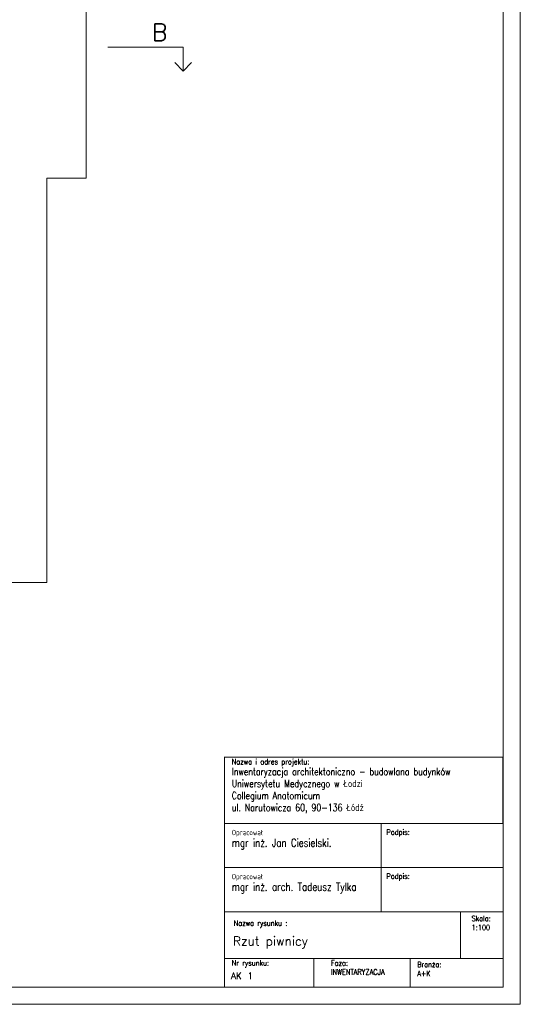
# Model space of a CAD drawing. Header units: millimetres. Extents: x -5207 to 173417, y -28809 to -6400.
# Tile 22 of 256: x 1742 to 3203, y -28809 to -25934. Entities that reach past the tile are written whole.
import ezdxf

# ---------------------------------------------------------------- set-up
doc = ezdxf.new("R2010")
doc.units = ezdxf.units.MM
doc.layers.add('m_tabela', color=7, linetype='Continuous', lineweight=15)
doc.layers.add('mr_wym_białe', color=255, linetype='Continuous', lineweight=9)
doc.styles.add('opis', font='simplex.shx', dxfattribs={"width": 0.8})
doc.styles.get("Standard").update_dxf_attribs({"font": 'txt.shx'})

msp = doc.modelspace()

# ---------------------------------------------------------------- linework, layer by layer
at = {"layer": 'm_tabela', "color": 7}
for p, q in [((3202.9426, -28809.3601), (3202.9426, -22869.3601)), ((3152.9426, -28759.3601), (3152.9426, -22919.3601)), ((-5157.0574, -28759.3601), (3152.9426, -28759.3601)), ((-5207.0574, -28809.3601), (3202.9426, -28809.3601))]:
    msp.add_line(p, q, dxfattribs=at)
at = {"layer": 'm_tabela'}
for p, q in [((2338.8107, -28087.3249), (3151.8926, -28087.3249)), ((2339.8607, -28759.3601), (2339.8607, -28281.5656)), ((2796.6231, -28281.5656), (2796.6231, -28410.2129)), ((2796.6231, -28410.2129), (2796.6231, -28538.8601)), ((3027.9426, -28538.8601), (3027.9426, -28675.3601)), ((3152.9426, -28538.8601), (3152.9426, -28667.5073)), ((2339.8607, -28675.3601), (3152.9426, -28675.3601)), ((2600.1489, -28675.3601), (2600.1489, -28759.3601)), ((2881.1928, -28675.3601), (2881.1928, -28759.3601)), ((3152.9426, -28759.3601), (2339.8607, -28759.3601))]:
    msp.add_line(p, q, dxfattribs=at)
at = {"layer": 'm_tabela', "color": 0}
for p, q in [((2339.8607, -28087.3249), (2339.8607, -28281.5656)), ((3151.8926, -28281.5656), (3151.8926, -28087.3249)), ((2796.6231, -28410.2129), (2796.6231, -28281.5656)), ((2796.6231, -28281.5656), (2796.6231, -28410.2129)), ((2339.8607, -28410.2129), (3152.9426, -28410.2129)), ((2339.8607, -28410.2129), (2796.6231, -28410.2129)), ((2796.6231, -28410.2129), (2339.8607, -28410.2129)), ((2339.8607, -28410.2129), (2796.6231, -28410.2129)), ((2796.6231, -28538.8601), (2796.6231, -28410.2129)), ((2796.6231, -28410.2129), (2796.6231, -28538.8601)), ((2339.8607, -28538.8601), (3152.9426, -28538.8601)), ((2339.8607, -28538.8601), (2796.6231, -28538.8601)), ((2796.6231, -28538.8601), (2339.8607, -28538.8601)), ((2339.8607, -28538.8601), (2796.6231, -28538.8601)), ((3151.8926, -28675.3601), (2339.8607, -28675.3601)), ((2600.1489, -28675.3601), (2600.1489, -28759.3601)), ((2600.1489, -28675.3601), (2881.1928, -28675.3601)), ((2600.1489, -28759.3601), (2600.1489, -28675.3601)), ((2881.1928, -28675.3601), (2881.1928, -28759.3601)), ((2881.1928, -28675.3601), (3151.8926, -28675.3601)), ((2881.1928, -28759.3601), (2881.1928, -28675.3601)), ((2600.1489, -28759.3601), (2339.8607, -28759.3601)), ((2881.1928, -28759.3601), (2600.1489, -28759.3601)), ((3151.8926, -28759.3601), (2881.1928, -28759.3601))]:
    msp.add_line(p, q, dxfattribs=at)
at = {"layer": 'm_tabela'}
for points in [[(3152.9426, -28281.5656), (2339.8607, -28281.5656)], [(3152.9426, -28410.2129), (2339.8607, -28410.2129)]]:
    msp.add_lwpolyline(points, dxfattribs=at)
at = {"layer": 'mr_wym_białe', "color": 7, "ltscale": 2}
msp.add_lwpolyline([(-2650.8122, -27135.4052), (-1518.8122, -27135.4052), (-1518.8122, -27445.4052), (-1025.8122, -27445.4052), (-1025.8122, -27135.4052), (655.1878, -27135.4052), (655.1878, -27577.4052), (1821.1878, -27577.4052), (1821.1878, -26397.4052), (1935.1878, -26397.4052), (1935.1878, -25830.4052), (1823.1878, -25830.4052), (1823.1878, -24643.4052), (809.1878, -24643.4052), (809.1878, -23968.4052), (-708.8122, -23968.4052), (-708.8122, -24665.4052), (-1813.8122, -24665.4052), (-1813.8122, -23973.4052), (-3333.8122, -23973.4052), (-3333.8122, -24646.4052), (-4351.8122, -24646.4052), (-4351.8122, -25285.4052)], dxfattribs=at)
at = {"layer": 'mr_wym_białe', "color": 7}
for points in [[(1998.7221, -26014.3649), (2218.7134, -26014.3649), (2218.7134, -26084.3649)], [(2218.7134, -26084.3649), (2193.9647, -26059.6162)], [(2218.7134, -26084.3649), (2243.4622, -26059.6162)]]:
    msp.add_lwpolyline(points, dxfattribs=at)

# ---------------------------------------------------------------- texts
at = {"layer": 'm_tabela', "style": 'opis'}
msp.add_text('Rzut piwnicy', height=26.25, dxfattribs=at).set_placement((2363.8798, -28638.0068))
at = {"layer": 'm_tabela'}
msp.add_text('AK 1', height=18.9, dxfattribs=at).set_placement((2358.3001, -28735.6519))
at = {"layer": 'm_tabela', "char_height": 26.25, "attachment_point": 1, "style": 'opis'}
for s, insert, width in [('{\\H0.6x;Nazwa i adres projektu:} \\P{\\H0.8x;Inwentaryzacja architektoniczno - budowlana budynków Uniwersytetu Medycznego w Łodzi\\PCollegium Anatomicum\\Pul. Narutowicza 60, 90-136 Łódź}', (2360.6457, -28092.985), 714.214982), ('{\\H0.6x;Opracował}\\P{\\H0.88x;mgr inż. Jan Ciesielski. }', (2360.6457, -28299.8272), 476.911684), ('{\\H0.6x;Podpis:}', (2812.3343, -28298.7842), 91.802367), ('{\\H0.6x;Opracował}\\P{\\H0.88x;mgr inż. arch. Tadeusz Tylka}', (2360.6457, -28428.4744), 476.911684), ('{\\H0.6x;Podpis:}', (2812.3343, -28427.4315), 91.802367), ('{\\H0.6x;Skala:\\P1:100}', (3060.865, -28550.9163), 91.802367), ('{\\H0.6x;Nazwa rysunku :}', (2366.3438, -28564.5864), 802.267246), ('{\\H0.6x;Nr rysunku:}', (2360.6457, -28680.6161), 247.999273), ('{\\H0.6x;Faza:\\PINWENTARYZACJA} ', (2650.0034, -28680.8332), 242.188), ('{\\H0.6x;Branża:\\PA+K} ', (2901.9778, -28685.269), 247.999273)]:
    msp.add_mtext(s, dxfattribs=dict(at, insert=insert, width=width))
at = {"layer": 'mr_wym_białe', "color": 7, "insert": (2172.5355, -25945.8113), "char_height": 50, "attachment_point": 3}
msp.add_mtext_dynamic_manual_height_columns('B', width=67.047612, gutter_width=12.5, heights=[0], dxfattribs=at)

doc.saveas('drawing.dxf')
